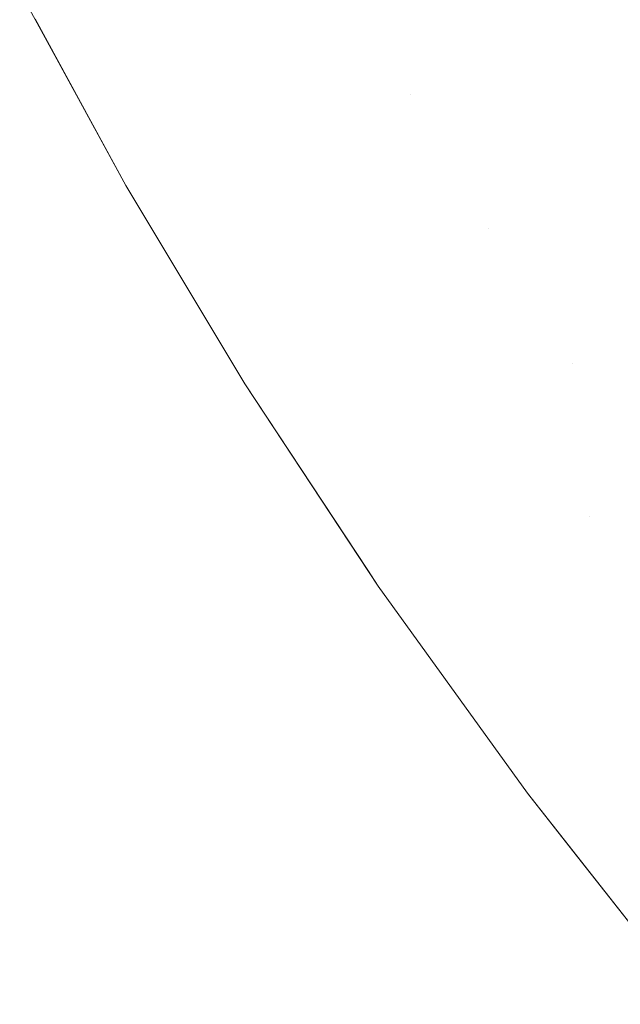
# Model space of a CAD drawing. Header units: centimetres. Extents: x -44.1 to 45.2, y 4.2 to 6.
# Tile 7 of 256: x -44.08478 to -44.07621, y 4.2561 to 4.27015. Entities that reach past the tile are written whole.
import ezdxf

# ---------------------------------------------------------------- set-up
doc = ezdxf.new("R2010")
doc.units = ezdxf.units.CM
doc.header["$LTSCALE"] = 2.54
doc.layers.add('Lucido design-1', color=7, linetype='Continuous')

# ---------------------------------------------------------------- blocks, each defined once
blk = doc.blocks.new('Gruppo-4-1')
at = {"color": 7, "linetype": 'Continuous', "lineweight": 9}
for points, invisible_edges in [([(-44.076189, 4.271729, -2312.390218), (-44.07695, 4.271587, -2312.391665), (-44.075941, 4.269734, -2312.391665), (-44.075186, 4.269886, -2312.390218)], 15), ([(-44.076663, 4.269589, -2312.393122), (-44.075941, 4.269734, -2312.391665), (-44.07695, 4.271587, -2312.391665), (-44.077677, 4.27145, -2312.393122)], 15), ([(-44.078005, 4.26932, -2312.396068), (-44.077351, 4.269451, -2312.39459), (-44.078369, 4.271321, -2312.39459), (-44.079027, 4.271198, -2312.396068)], 15), ([(-44.077677, 4.27145, -2312.393122), (-44.078369, 4.271321, -2312.39459), (-44.077351, 4.269451, -2312.39459), (-44.076663, 4.269589, -2312.393122)], 15), ([(-44.079027, 4.271198, -2312.396068), (-44.079651, 4.271081, -2312.397555), (-44.078624, 4.269196, -2312.397555), (-44.078005, 4.26932, -2312.396068)], 15), ([(-44.078526, 4.270261, -2313.048272), (-44.079147, 4.27014, -2313.046785), (-44.079651, 4.271081, -2313.046785), (-44.079027, 4.271198, -2313.048272)], 15), ([(-44.079208, 4.269078, -2312.39905), (-44.078624, 4.269196, -2312.397555), (-44.079651, 4.271081, -2312.397555), (-44.080238, 4.270971, -2312.39905)], 15), ([(-44.079208, 4.269078, -2313.04529), (-44.080238, 4.270971, -2313.04529), (-44.079651, 4.271081, -2313.046785), (-44.079147, 4.27014, -2313.046785)], 15), ([(-44.080238, 4.270971, -2312.39905), (-44.08079, 4.270868, -2312.400554), (-44.079756, 4.268968, -2312.400554), (-44.079208, 4.269078, -2312.39905)], 15), ([(-44.079208, 4.269078, -2313.04529), (-44.079756, 4.268968, -2313.043786), (-44.08079, 4.270868, -2313.043786), (-44.080238, 4.270971, -2313.04529)], 15), ([(-44.081305, 4.270771, -2312.402065), (-44.081784, 4.270682, -2312.403583), (-44.080743, 4.26877, -2312.403583), (-44.080268, 4.268866, -2312.402065)], 15), ([(-44.080268, 4.268866, -2313.042275), (-44.080743, 4.26877, -2313.040757), (-44.081784, 4.270682, -2313.040757), (-44.081305, 4.270771, -2313.042275)], 15), ([(-44.080268, 4.268866, -2312.402065), (-44.079756, 4.268968, -2312.400554), (-44.08079, 4.270868, -2312.400554), (-44.081305, 4.270771, -2312.402065)], 15), ([(-44.081305, 4.270771, -2313.042275), (-44.08079, 4.270868, -2313.043786), (-44.079756, 4.268968, -2313.043786), (-44.080268, 4.268866, -2313.042275)], 15), ([(-44.075186, 4.269886, -2313.054122), (-44.075941, 4.269734, -2313.052675), (-44.076455, 4.270662, -2313.052675), (-44.075697, 4.270809, -2313.054122)], 15), ([(-44.081182, 4.268682, -2312.405108), (-44.080743, 4.26877, -2312.403583), (-44.081784, 4.270682, -2312.403583), (-44.082225, 4.270599, -2312.405108)], 15), ([(-44.082225, 4.270599, -2313.039231), (-44.081784, 4.270682, -2313.040757), (-44.080743, 4.26877, -2313.040757), (-44.081182, 4.268682, -2313.039231)], 15), ([(-44.07718, 4.270522, -2313.051217), (-44.076455, 4.270662, -2313.052675), (-44.075941, 4.269734, -2313.052675), (-44.076663, 4.269589, -2313.051217)], 15), ([(-44.084781, 4.270565, -2313.02217), (-44.083268, 4.267788, -2313.02217), (-44.083268, 4.267788, -2312.42217), (-44.084562, 4.270164, -2312.42217)], 10), ([(-44.083491, 4.268219, -2313.023732), (-44.083268, 4.267788, -2313.02217), (-44.084781, 4.270565, -2313.02217), (-44.08455, 4.270164, -2313.023732)], 13), ([(-44.081948, 4.268528, -2312.408177), (-44.081584, 4.268602, -2312.40664), (-44.08263, 4.270523, -2312.40664), (-44.082996, 4.270455, -2312.408177)], 15), ([(-44.082996, 4.270455, -2313.036163), (-44.08263, 4.270523, -2313.0377), (-44.081584, 4.268602, -2313.0377), (-44.081948, 4.268528, -2313.036163)], 15), ([(-44.082225, 4.270599, -2312.405108), (-44.08263, 4.270523, -2312.40664), (-44.081584, 4.268602, -2312.40664), (-44.081182, 4.268682, -2312.405108)], 15), ([(-44.081182, 4.268682, -2313.039231), (-44.081584, 4.268602, -2313.0377), (-44.08263, 4.270523, -2313.0377), (-44.082225, 4.270599, -2313.039231)], 15), ([(-44.076663, 4.269589, -2313.051217), (-44.077351, 4.269451, -2313.04975), (-44.07787, 4.270388, -2313.04975), (-44.07718, 4.270522, -2313.051217)], 15), ([(-44.083616, 4.270339, -2312.411265), (-44.083868, 4.270291, -2312.412816), (-44.082814, 4.268355, -2312.412816), (-44.082563, 4.268405, -2312.411265)], 15), ([(-44.082563, 4.268405, -2313.033075), (-44.082814, 4.268355, -2313.031524), (-44.083868, 4.270291, -2313.031524), (-44.083616, 4.270339, -2313.033075)], 15), ([(-44.082563, 4.268405, -2312.411265), (-44.082275, 4.268463, -2312.409719), (-44.083325, 4.270393, -2312.409719), (-44.083616, 4.270339, -2312.411265)], 15), ([(-44.083616, 4.270339, -2313.033075), (-44.083325, 4.270393, -2313.034621), (-44.082275, 4.268463, -2313.034621), (-44.082563, 4.268405, -2313.033075)], 15), ([(-44.082996, 4.270455, -2312.408177), (-44.083325, 4.270393, -2312.409719), (-44.082275, 4.268463, -2312.409719), (-44.081948, 4.268528, -2312.408177)], 15), ([(-44.081948, 4.268528, -2313.036163), (-44.082275, 4.268463, -2313.034621), (-44.083325, 4.270393, -2313.034621), (-44.082996, 4.270455, -2313.036163)], 15), ([(-44.078526, 4.270261, -2313.048272), (-44.07787, 4.270388, -2313.04975), (-44.077351, 4.269451, -2313.04975), (-44.078005, 4.26932, -2313.048272)], 15), ([(-44.084394, 4.270193, -2312.417485), (-44.084491, 4.270175, -2312.419046), (-44.083433, 4.26823, -2312.419046), (-44.083336, 4.26825, -2312.417485)], 15), ([(-44.083336, 4.26825, -2313.026855), (-44.083433, 4.26823, -2313.025294), (-44.084491, 4.270175, -2313.025294), (-44.084394, 4.270193, -2313.026855)], 15), ([(-44.083336, 4.26825, -2312.417485), (-44.083201, 4.268277, -2312.415926), (-44.084257, 4.270218, -2312.415926), (-44.084394, 4.270193, -2312.417485)], 15), ([(-44.084394, 4.270193, -2313.026855), (-44.084257, 4.270218, -2313.028414), (-44.083201, 4.268277, -2313.028414), (-44.083336, 4.26825, -2313.026855)], 15), ([(-44.084082, 4.270251, -2312.414369), (-44.084257, 4.270218, -2312.415926), (-44.083201, 4.268277, -2312.415926), (-44.083027, 4.268312, -2312.414369)], 15), ([(-44.083027, 4.268312, -2313.029971), (-44.083201, 4.268277, -2313.028414), (-44.084257, 4.270218, -2313.028414), (-44.084082, 4.270251, -2313.029971)], 15), ([(-44.083027, 4.268312, -2312.414369), (-44.082814, 4.268355, -2312.412816), (-44.083868, 4.270291, -2312.412816), (-44.084082, 4.270251, -2312.414369)], 15), ([(-44.084082, 4.270251, -2313.029971), (-44.083868, 4.270291, -2313.031524), (-44.082814, 4.268355, -2313.031524), (-44.083027, 4.268312, -2313.029971)], 15), ([(-44.078005, 4.26932, -2313.048272), (-44.078624, 4.269196, -2313.046785), (-44.079147, 4.27014, -2313.046785), (-44.078526, 4.270261, -2313.048272)], 15), ([(-44.08455, 4.270164, -2312.420608), (-44.084562, 4.270164, -2312.42217), (-44.083268, 4.267788, -2312.42217), (-44.083491, 4.268219, -2312.420608)], 13), ([(-44.083491, 4.268219, -2312.420608), (-44.083433, 4.26823, -2312.419046), (-44.084491, 4.270175, -2312.419046), (-44.08455, 4.270164, -2312.420608)], 15), ([(-44.08455, 4.270164, -2313.023732), (-44.084491, 4.270175, -2313.025294), (-44.083433, 4.26823, -2313.025294), (-44.083491, 4.268219, -2313.023732)], 15), ([(-44.079147, 4.27014, -2313.046785), (-44.078624, 4.269196, -2313.046785), (-44.079208, 4.269078, -2313.04529)], 11), ([(-44.07557, 4.267713, -2312.393122), (-44.074853, 4.267867, -2312.391665), (-44.075941, 4.269734, -2312.391665), (-44.076663, 4.269589, -2312.393122)], 15), ([(-44.076663, 4.269589, -2313.051217), (-44.075941, 4.269734, -2313.052675), (-44.075407, 4.268802, -2313.052675), (-44.076127, 4.268653, -2313.051217)], 15), ([(-44.076663, 4.269589, -2312.393122), (-44.077351, 4.269451, -2312.39459), (-44.076253, 4.267567, -2312.39459), (-44.07557, 4.267713, -2312.393122)], 15), ([(-44.076127, 4.268653, -2313.051217), (-44.076812, 4.268511, -2313.04975), (-44.077351, 4.269451, -2313.04975), (-44.076663, 4.269589, -2313.051217)], 15), ([(-44.076902, 4.267427, -2312.396068), (-44.076253, 4.267567, -2312.39459), (-44.077351, 4.269451, -2312.39459), (-44.078005, 4.26932, -2312.396068)], 15), ([(-44.078005, 4.26932, -2313.048272), (-44.077351, 4.269451, -2313.04975), (-44.076812, 4.268511, -2313.04975), (-44.077464, 4.268375, -2313.048272)], 15), ([(-44.078005, 4.26932, -2312.396068), (-44.078624, 4.269196, -2312.397555), (-44.077517, 4.267295, -2312.397555), (-44.076902, 4.267427, -2312.396068)], 15), ([(-44.077464, 4.268375, -2313.048272), (-44.078081, 4.268247, -2313.046785), (-44.078624, 4.269196, -2313.046785), (-44.078005, 4.26932, -2313.048272)], 15), ([(-44.079208, 4.269078, -2312.39905), (-44.079756, 4.268968, -2312.400554), (-44.07864, 4.267054, -2312.400554), (-44.078096, 4.267171, -2312.39905)], 15), ([(-44.078096, 4.267171, -2313.04529), (-44.07864, 4.267054, -2313.043786), (-44.079756, 4.268968, -2313.043786), (-44.079208, 4.269078, -2313.04529)], 15), ([(-44.078096, 4.267171, -2312.39905), (-44.077517, 4.267295, -2312.397555), (-44.078624, 4.269196, -2312.397555), (-44.079208, 4.269078, -2312.39905)], 15), ([(-44.078096, 4.267171, -2313.04529), (-44.079208, 4.269078, -2313.04529), (-44.078624, 4.269196, -2313.046785), (-44.078081, 4.268247, -2313.046785)], 15), ([(-44.079148, 4.266945, -2312.402065), (-44.07864, 4.267054, -2312.400554), (-44.079756, 4.268968, -2312.400554), (-44.080268, 4.268866, -2312.402065)], 15), ([(-44.080268, 4.268866, -2313.042275), (-44.079756, 4.268968, -2313.043786), (-44.07864, 4.267054, -2313.043786), (-44.079148, 4.266945, -2313.042275)], 15), ([(-44.080268, 4.268866, -2312.402065), (-44.080743, 4.26877, -2312.403583), (-44.079621, 4.266844, -2312.403583), (-44.079148, 4.266945, -2312.402065)], 15), ([(-44.079148, 4.266945, -2313.042275), (-44.079621, 4.266844, -2313.040757), (-44.080743, 4.26877, -2313.040757), (-44.080268, 4.268866, -2313.042275)], 15), ([(-44.081182, 4.268682, -2312.405108), (-44.081584, 4.268602, -2312.40664), (-44.080455, 4.266665, -2312.40664), (-44.080056, 4.26675, -2312.405108)], 15), ([(-44.080056, 4.26675, -2313.039231), (-44.080455, 4.266665, -2313.0377), (-44.081584, 4.268602, -2313.0377), (-44.081182, 4.268682, -2313.039231)], 15), ([(-44.080056, 4.26675, -2312.405108), (-44.079621, 4.266844, -2312.403583), (-44.080743, 4.26877, -2312.403583), (-44.081182, 4.268682, -2312.405108)], 15), ([(-44.081182, 4.268682, -2313.039231), (-44.080743, 4.26877, -2313.040757), (-44.079621, 4.266844, -2313.040757), (-44.080056, 4.26675, -2313.039231)], 15), ([(-44.07557, 4.267713, -2313.051217), (-44.076253, 4.267567, -2313.04975), (-44.076812, 4.268511, -2313.04975), (-44.076127, 4.268653, -2313.051217)], 15), ([(-44.081948, 4.268528, -2312.408177), (-44.082275, 4.268463, -2312.409719), (-44.081141, 4.266518, -2312.409719), (-44.080817, 4.266587, -2312.408177)], 15), ([(-44.080817, 4.266587, -2313.036163), (-44.081141, 4.266518, -2313.034621), (-44.082275, 4.268463, -2313.034621), (-44.081948, 4.268528, -2313.036163)], 15), ([(-44.080817, 4.266587, -2312.408177), (-44.080455, 4.266665, -2312.40664), (-44.081584, 4.268602, -2312.40664), (-44.081948, 4.268528, -2312.408177)], 15), ([(-44.081948, 4.268528, -2313.036163), (-44.081584, 4.268602, -2313.0377), (-44.080455, 4.266665, -2313.0377), (-44.080817, 4.266587, -2313.036163)], 15), ([(-44.077464, 4.268375, -2313.048272), (-44.076812, 4.268511, -2313.04975), (-44.076253, 4.267567, -2313.04975), (-44.076902, 4.267427, -2313.048272)], 15), ([(-44.082563, 4.268405, -2312.411265), (-44.082814, 4.268355, -2312.412816), (-44.081676, 4.266403, -2312.412816), (-44.081428, 4.266456, -2312.411265)], 15), ([(-44.081428, 4.266456, -2313.033075), (-44.081676, 4.266403, -2313.031524), (-44.082814, 4.268355, -2313.031524), (-44.082563, 4.268405, -2313.033075)], 15), ([(-44.081428, 4.266456, -2312.411265), (-44.081141, 4.266518, -2312.409719), (-44.082275, 4.268463, -2312.409719), (-44.082563, 4.268405, -2312.411265)], 15), ([(-44.082563, 4.268405, -2313.033075), (-44.082275, 4.268463, -2313.034621), (-44.081141, 4.266518, -2313.034621), (-44.081428, 4.266456, -2313.033075)], 15), ([(-44.076902, 4.267427, -2313.048272), (-44.077517, 4.267295, -2313.046785), (-44.078081, 4.268247, -2313.046785), (-44.077464, 4.268375, -2313.048272)], 15), ([(-44.082349, 4.266258, -2312.420608), (-44.082291, 4.266271, -2312.419046), (-44.083433, 4.26823, -2312.419046), (-44.083491, 4.268219, -2312.420608)], 15), ([(-44.083491, 4.268219, -2313.023732), (-44.083433, 4.26823, -2313.025294), (-44.082291, 4.266271, -2313.025294), (-44.082349, 4.266258, -2313.023732)], 15), ([(-44.083336, 4.26825, -2312.417485), (-44.083433, 4.26823, -2312.419046), (-44.082291, 4.266271, -2312.419046), (-44.082195, 4.266291, -2312.417485)], 15), ([(-44.082195, 4.266291, -2313.026855), (-44.082291, 4.266271, -2313.025294), (-44.083433, 4.26823, -2313.025294), (-44.083336, 4.26825, -2313.026855)], 15), ([(-44.082195, 4.266291, -2312.417485), (-44.08206, 4.26632, -2312.415926), (-44.083201, 4.268277, -2312.415926), (-44.083336, 4.26825, -2312.417485)], 15), ([(-44.083336, 4.26825, -2313.026855), (-44.083201, 4.268277, -2313.028414), (-44.08206, 4.26632, -2313.028414), (-44.082195, 4.266291, -2313.026855)], 15), ([(-44.083027, 4.268312, -2312.414369), (-44.083201, 4.268277, -2312.415926), (-44.08206, 4.26632, -2312.415926), (-44.081887, 4.266357, -2312.414369)], 15), ([(-44.081887, 4.266357, -2313.029971), (-44.08206, 4.26632, -2313.028414), (-44.083201, 4.268277, -2313.028414), (-44.083027, 4.268312, -2313.029971)], 15), ([(-44.081887, 4.266357, -2312.414369), (-44.081676, 4.266403, -2312.412816), (-44.082814, 4.268355, -2312.412816), (-44.083027, 4.268312, -2312.414369)], 15), ([(-44.083027, 4.268312, -2313.029971), (-44.082814, 4.268355, -2313.031524), (-44.081676, 4.266403, -2313.031524), (-44.081887, 4.266357, -2313.029971)], 15), ([(-44.078081, 4.268247, -2313.046785), (-44.077517, 4.267295, -2313.046785), (-44.078096, 4.267171, -2313.04529)], 11), ([(-44.082349, 4.266258, -2312.420608), (-44.083491, 4.268219, -2312.420608), (-44.083268, 4.267788, -2312.42217)], 11), ([(-44.083268, 4.267788, -2313.02217), (-44.083491, 4.268219, -2313.023732), (-44.082349, 4.266258, -2313.023732)], 11), ([(-44.083268, 4.267788, -2312.42217), (-44.082353, 4.266263, -2312.42217), (-44.082349, 4.266258, -2312.420608)], 10), ([(-44.083268, 4.267788, -2313.02217), (-44.081569, 4.264956, -2313.02217), (-44.081569, 4.264956, -2312.42217), (-44.082353, 4.266263, -2312.42217)], 10), ([(-44.082353, 4.266263, -2312.42217), (-44.083268, 4.267788, -2312.42217), (-44.083268, 4.267788, -2313.02217)], 10), ([(-44.082349, 4.266258, -2313.023732), (-44.081569, 4.264956, -2313.02217), (-44.083268, 4.267788, -2313.02217)], 9), ([(-44.07557, 4.267713, -2312.393122), (-44.076253, 4.267567, -2312.39459), (-44.075072, 4.265668, -2312.39459), (-44.074394, 4.265824, -2312.393122)], 15), ([(-44.074992, 4.26677, -2313.051217), (-44.075673, 4.266619, -2313.04975), (-44.076253, 4.267567, -2313.04975), (-44.07557, 4.267713, -2313.051217)], 15), ([(-44.075716, 4.265521, -2312.396068), (-44.075072, 4.265668, -2312.39459), (-44.076253, 4.267567, -2312.39459), (-44.076902, 4.267427, -2312.396068)], 15), ([(-44.076902, 4.267427, -2313.048272), (-44.076253, 4.267567, -2313.04975), (-44.075673, 4.266619, -2313.04975), (-44.07632, 4.266476, -2313.048272)], 15), ([(-44.076902, 4.267427, -2312.396068), (-44.077517, 4.267295, -2312.397555), (-44.076325, 4.265381, -2312.397555), (-44.075716, 4.265521, -2312.396068)], 15), ([(-44.07632, 4.266476, -2313.048272), (-44.076932, 4.26634, -2313.046785), (-44.077517, 4.267295, -2313.046785), (-44.076902, 4.267427, -2313.048272)], 15), ([(-44.0769, 4.26525, -2312.39905), (-44.076325, 4.265381, -2312.397555), (-44.077517, 4.267295, -2312.397555), (-44.078096, 4.267171, -2312.39905)], 15), ([(-44.0769, 4.26525, -2313.04529), (-44.078096, 4.267171, -2313.04529), (-44.077517, 4.267295, -2313.046785), (-44.076932, 4.26634, -2313.046785)], 15), ([(-44.078096, 4.267171, -2312.39905), (-44.07864, 4.267054, -2312.400554), (-44.07744, 4.265126, -2312.400554), (-44.0769, 4.26525, -2312.39905)], 15), ([(-44.0769, 4.26525, -2313.04529), (-44.07744, 4.265126, -2313.043786), (-44.07864, 4.267054, -2313.043786), (-44.078096, 4.267171, -2313.04529)], 15), ([(-44.077945, 4.265011, -2312.402065), (-44.07744, 4.265126, -2312.400554), (-44.07864, 4.267054, -2312.400554), (-44.079148, 4.266945, -2312.402065)], 15), ([(-44.079148, 4.266945, -2313.042275), (-44.07864, 4.267054, -2313.043786), (-44.07744, 4.265126, -2313.043786), (-44.077945, 4.265011, -2313.042275)], 15), ([(-44.078845, 4.264805, -2312.405108), (-44.078413, 4.264904, -2312.403583), (-44.079621, 4.266844, -2312.403583), (-44.080056, 4.26675, -2312.405108)], 15), ([(-44.080056, 4.26675, -2313.039231), (-44.079621, 4.266844, -2313.040757), (-44.078413, 4.264904, -2313.040757), (-44.078845, 4.264805, -2313.039231)], 15), ([(-44.079148, 4.266945, -2312.402065), (-44.079621, 4.266844, -2312.403583), (-44.078413, 4.264904, -2312.403583), (-44.077945, 4.265011, -2312.402065)], 15), ([(-44.077945, 4.265011, -2313.042275), (-44.078413, 4.264904, -2313.040757), (-44.079621, 4.266844, -2313.040757), (-44.079148, 4.266945, -2313.042275)], 15), ([(-44.080056, 4.26675, -2312.405108), (-44.080455, 4.266665, -2312.40664), (-44.079241, 4.264714, -2312.40664), (-44.078845, 4.264805, -2312.405108)], 15), ([(-44.078845, 4.264805, -2313.039231), (-44.079241, 4.264714, -2313.0377), (-44.080455, 4.266665, -2313.0377), (-44.080056, 4.26675, -2313.039231)], 15), ([(-44.080817, 4.266587, -2312.408177), (-44.081141, 4.266518, -2312.409719), (-44.079921, 4.264558, -2312.409719), (-44.0796, 4.264632, -2312.408177)], 15), ([(-44.0796, 4.264632, -2313.036163), (-44.079921, 4.264558, -2313.034621), (-44.081141, 4.266518, -2313.034621), (-44.080817, 4.266587, -2313.036163)], 15), ([(-44.0796, 4.264632, -2312.408177), (-44.079241, 4.264714, -2312.40664), (-44.080455, 4.266665, -2312.40664), (-44.080817, 4.266587, -2312.408177)], 15), ([(-44.080817, 4.266587, -2313.036163), (-44.080455, 4.266665, -2313.0377), (-44.079241, 4.264714, -2313.0377), (-44.0796, 4.264632, -2313.036163)], 15), ([(-44.07632, 4.266476, -2313.048272), (-44.075673, 4.266619, -2313.04975), (-44.075072, 4.265668, -2313.04975), (-44.075716, 4.265521, -2313.048272)], 15), ([(-44.080662, 4.264389, -2312.414369), (-44.080453, 4.264437, -2312.412816), (-44.081676, 4.266403, -2312.412816), (-44.081887, 4.266357, -2312.414369)], 15), ([(-44.081887, 4.266357, -2313.029971), (-44.081676, 4.266403, -2313.031524), (-44.080453, 4.264437, -2313.031524), (-44.080662, 4.264389, -2313.029971)], 15), ([(-44.081428, 4.266456, -2312.411265), (-44.081676, 4.266403, -2312.412816), (-44.080453, 4.264437, -2312.412816), (-44.080206, 4.264493, -2312.411265)], 15), ([(-44.080206, 4.264493, -2313.033075), (-44.080453, 4.264437, -2313.031524), (-44.081676, 4.266403, -2313.031524), (-44.081428, 4.266456, -2313.033075)], 15), ([(-44.080206, 4.264493, -2312.411265), (-44.079921, 4.264558, -2312.409719), (-44.081141, 4.266518, -2312.409719), (-44.081428, 4.266456, -2312.411265)], 15), ([(-44.081428, 4.266456, -2313.033075), (-44.081141, 4.266518, -2313.034621), (-44.079921, 4.264558, -2313.034621), (-44.080206, 4.264493, -2313.033075)], 15), ([(-44.075716, 4.265521, -2313.048272), (-44.076325, 4.265381, -2313.046785), (-44.076932, 4.26634, -2313.046785), (-44.07632, 4.266476, -2313.048272)], 15), ([(-44.082349, 4.266258, -2312.420608), (-44.082353, 4.266263, -2312.42217), (-44.081569, 4.264956, -2312.42217)], 9), ([(-44.08112, 4.264284, -2312.420608), (-44.081062, 4.264297, -2312.419046), (-44.082291, 4.266271, -2312.419046), (-44.082349, 4.266258, -2312.420608)], 15), ([(-44.082349, 4.266258, -2313.023732), (-44.082291, 4.266271, -2313.025294), (-44.081062, 4.264297, -2313.025294), (-44.08112, 4.264284, -2313.023732)], 15), ([(-44.081569, 4.264956, -2312.42217), (-44.08112, 4.264284, -2312.420608), (-44.082349, 4.266258, -2312.420608)], 11), ([(-44.08112, 4.264284, -2313.023732), (-44.081569, 4.264956, -2313.02217), (-44.082349, 4.266258, -2313.023732)], 11), ([(-44.082195, 4.266291, -2312.417485), (-44.082291, 4.266271, -2312.419046), (-44.081062, 4.264297, -2312.419046), (-44.080967, 4.264319, -2312.417485)], 15), ([(-44.080967, 4.264319, -2313.026855), (-44.081062, 4.264297, -2313.025294), (-44.082291, 4.266271, -2313.025294), (-44.082195, 4.266291, -2313.026855)], 15), ([(-44.080967, 4.264319, -2312.417485), (-44.080833, 4.26435, -2312.415926), (-44.08206, 4.26632, -2312.415926), (-44.082195, 4.266291, -2312.417485)], 15), ([(-44.082195, 4.266291, -2313.026855), (-44.08206, 4.26632, -2313.028414), (-44.080833, 4.26435, -2313.028414), (-44.080967, 4.264319, -2313.026855)], 15), ([(-44.081887, 4.266357, -2312.414369), (-44.08206, 4.26632, -2312.415926), (-44.080833, 4.26435, -2312.415926), (-44.080662, 4.264389, -2312.414369)], 15), ([(-44.080662, 4.264389, -2313.029971), (-44.080833, 4.26435, -2313.028414), (-44.08206, 4.26632, -2313.028414), (-44.081887, 4.266357, -2313.029971)], 15), ([(-44.076932, 4.26634, -2313.046785), (-44.076325, 4.265381, -2313.046785), (-44.0769, 4.26525, -2313.04529)], 11), ([(-44.075716, 4.265521, -2312.396068), (-44.076325, 4.265381, -2312.397555), (-44.075048, 4.263455, -2312.397555), (-44.074443, 4.263602, -2312.396068)], 15), ([(-44.07509, 4.264563, -2313.048272), (-44.075698, 4.26442, -2313.046785), (-44.076325, 4.265381, -2313.046785), (-44.075716, 4.265521, -2313.048272)], 15), ([(-44.075618, 4.263316, -2312.39905), (-44.075048, 4.263455, -2312.397555), (-44.076325, 4.265381, -2312.397555), (-44.0769, 4.26525, -2312.39905)], 15), ([(-44.0769, 4.26525, -2313.04529), (-44.076325, 4.265381, -2313.046785), (-44.075698, 4.26442, -2313.046785), (-44.07627, 4.264285, -2313.04529)], 15), ([(-44.0769, 4.26525, -2312.39905), (-44.07744, 4.265126, -2312.400554), (-44.076153, 4.263186, -2312.400554), (-44.075618, 4.263316, -2312.39905)], 15), ([(-44.07627, 4.264285, -2313.04529), (-44.076808, 4.264158, -2313.043786), (-44.07744, 4.265126, -2313.043786), (-44.0769, 4.26525, -2313.04529)], 15), ([(-44.077945, 4.265011, -2312.402065), (-44.078413, 4.264904, -2312.403583), (-44.077118, 4.262951, -2312.403583), (-44.076653, 4.263064, -2312.402065)], 15), ([(-44.076653, 4.263064, -2313.042275), (-44.077118, 4.262951, -2313.040757), (-44.078413, 4.264904, -2313.040757), (-44.077945, 4.265011, -2313.042275)], 15), ([(-44.076653, 4.263064, -2312.402065), (-44.076153, 4.263186, -2312.400554), (-44.07744, 4.265126, -2312.400554), (-44.077945, 4.265011, -2312.402065)], 15), ([(-44.076653, 4.263064, -2313.042275), (-44.077945, 4.265011, -2313.042275), (-44.07744, 4.265126, -2313.043786), (-44.076808, 4.264158, -2313.043786)], 15), ([(-44.08112, 4.264284, -2312.420608), (-44.081569, 4.264956, -2312.42217), (-44.079816, 4.262295, -2312.42217), (-44.079802, 4.262297, -2312.420608)], 13), ([(-44.079816, 4.262295, -2312.42217), (-44.081569, 4.264956, -2312.42217), (-44.081569, 4.264956, -2313.02217), (-44.079666, 4.262067, -2313.02217)], 10), ([(-44.079802, 4.262297, -2313.023732), (-44.079666, 4.262067, -2313.02217), (-44.081569, 4.264956, -2313.02217), (-44.08112, 4.264284, -2313.023732)], 13), ([(-44.077546, 4.262846, -2312.405108), (-44.077118, 4.262951, -2312.403583), (-44.078413, 4.264904, -2312.403583), (-44.078845, 4.264805, -2312.405108)], 15), ([(-44.078845, 4.264805, -2313.039231), (-44.078413, 4.264904, -2313.040757), (-44.077118, 4.262951, -2313.040757), (-44.077546, 4.262846, -2313.039231)], 15), ([(-44.078295, 4.262664, -2312.408177), (-44.077939, 4.262751, -2312.40664), (-44.079241, 4.264714, -2312.40664), (-44.0796, 4.264632, -2312.408177)], 15), ([(-44.0796, 4.264632, -2313.036163), (-44.079241, 4.264714, -2313.0377), (-44.077939, 4.262751, -2313.0377), (-44.078295, 4.262664, -2313.036163)], 15), ([(-44.078845, 4.264805, -2312.405108), (-44.079241, 4.264714, -2312.40664), (-44.077939, 4.262751, -2312.40664), (-44.077546, 4.262846, -2312.405108)], 15), ([(-44.077546, 4.262846, -2313.039231), (-44.077939, 4.262751, -2313.0377), (-44.079241, 4.264714, -2313.0377), (-44.078845, 4.264805, -2313.039231)], 15), ([(-44.0796, 4.264632, -2312.408177), (-44.079921, 4.264558, -2312.409719), (-44.078614, 4.262586, -2312.409719), (-44.078295, 4.262664, -2312.408177)], 15), ([(-44.078295, 4.262664, -2313.036163), (-44.078614, 4.262586, -2313.034621), (-44.079921, 4.264558, -2313.034621), (-44.0796, 4.264632, -2313.036163)], 15), ([(-44.079348, 4.262407, -2312.414369), (-44.079141, 4.262458, -2312.412816), (-44.080453, 4.264437, -2312.412816), (-44.080662, 4.264389, -2312.414369)], 15), ([(-44.080662, 4.264389, -2313.029971), (-44.080453, 4.264437, -2313.031524), (-44.079141, 4.262458, -2313.031524), (-44.079348, 4.262407, -2313.029971)], 15), ([(-44.080206, 4.264493, -2312.411265), (-44.080453, 4.264437, -2312.412816), (-44.079141, 4.262458, -2312.412816), (-44.078896, 4.262518, -2312.411265)], 15), ([(-44.078896, 4.262518, -2313.033075), (-44.079141, 4.262458, -2313.031524), (-44.080453, 4.264437, -2313.031524), (-44.080206, 4.264493, -2313.033075)], 15), ([(-44.078896, 4.262518, -2312.411265), (-44.078614, 4.262586, -2312.409719), (-44.079921, 4.264558, -2312.409719), (-44.080206, 4.264493, -2312.411265)], 15), ([(-44.080206, 4.264493, -2313.033075), (-44.079921, 4.264558, -2313.034621), (-44.078614, 4.262586, -2313.034621), (-44.078896, 4.262518, -2313.033075)], 15), ([(-44.079802, 4.262297, -2312.420608), (-44.079745, 4.262311, -2312.419046), (-44.081062, 4.264297, -2312.419046), (-44.08112, 4.264284, -2312.420608)], 15), ([(-44.08112, 4.264284, -2313.023732), (-44.081062, 4.264297, -2313.025294), (-44.079745, 4.262311, -2313.025294), (-44.079802, 4.262297, -2313.023732)], 15), ([(-44.080967, 4.264319, -2312.417485), (-44.081062, 4.264297, -2312.419046), (-44.079745, 4.262311, -2312.419046), (-44.07965, 4.262334, -2312.417485)], 15), ([(-44.07965, 4.262334, -2313.026855), (-44.079745, 4.262311, -2313.025294), (-44.081062, 4.264297, -2313.025294), (-44.080967, 4.264319, -2313.026855)], 15), ([(-44.07965, 4.262334, -2312.417485), (-44.079518, 4.262366, -2312.415926), (-44.080833, 4.26435, -2312.415926), (-44.080967, 4.264319, -2312.417485)], 15), ([(-44.080967, 4.264319, -2313.026855), (-44.080833, 4.26435, -2313.028414), (-44.079518, 4.262366, -2313.028414), (-44.07965, 4.262334, -2313.026855)], 15), ([(-44.080662, 4.264389, -2312.414369), (-44.080833, 4.26435, -2312.415926), (-44.079518, 4.262366, -2312.415926), (-44.079348, 4.262407, -2312.414369)], 15), ([(-44.079348, 4.262407, -2313.029971), (-44.079518, 4.262366, -2313.028414), (-44.080833, 4.26435, -2313.028414), (-44.080662, 4.264389, -2313.029971)], 15), ([(-44.07627, 4.264285, -2313.04529), (-44.075698, 4.26442, -2313.046785), (-44.075048, 4.263455, -2313.046785), (-44.075618, 4.263316, -2313.04529)], 15), ([(-44.075618, 4.263316, -2313.04529), (-44.076153, 4.263186, -2313.043786), (-44.076808, 4.264158, -2313.043786), (-44.07627, 4.264285, -2313.04529)], 15), ([(-44.076808, 4.264158, -2313.043786), (-44.076153, 4.263186, -2313.043786), (-44.076653, 4.263064, -2313.042275)], 11), ([(-44.075272, 4.261106, -2312.402065), (-44.074777, 4.261234, -2312.400554), (-44.076153, 4.263186, -2312.400554), (-44.076653, 4.263064, -2312.402065)], 15), ([(-44.075272, 4.261106, -2313.042275), (-44.076653, 4.263064, -2313.042275), (-44.076153, 4.263186, -2313.043786), (-44.075476, 4.262211, -2313.043786)], 15), ([(-44.076653, 4.263064, -2312.402065), (-44.077118, 4.262951, -2312.403583), (-44.075733, 4.260987, -2312.403583), (-44.075272, 4.261106, -2312.402065)], 15), ([(-44.075272, 4.261106, -2313.042275), (-44.075733, 4.260987, -2313.040757), (-44.077118, 4.262951, -2313.040757), (-44.076653, 4.263064, -2313.042275)], 15), ([(-44.076157, 4.260877, -2312.405108), (-44.075733, 4.260987, -2312.403583), (-44.077118, 4.262951, -2312.403583), (-44.077546, 4.262846, -2312.405108)], 15), ([(-44.077546, 4.262846, -2313.039231), (-44.077118, 4.262951, -2313.040757), (-44.075733, 4.260987, -2313.040757), (-44.076157, 4.260877, -2313.039231)], 15), ([(-44.076899, 4.260685, -2312.408177), (-44.076546, 4.260776, -2312.40664), (-44.077939, 4.262751, -2312.40664), (-44.078295, 4.262664, -2312.408177)], 15), ([(-44.078295, 4.262664, -2313.036163), (-44.077939, 4.262751, -2313.0377), (-44.076546, 4.260776, -2313.0377), (-44.076899, 4.260685, -2313.036163)], 15), ([(-44.077546, 4.262846, -2312.405108), (-44.077939, 4.262751, -2312.40664), (-44.076546, 4.260776, -2312.40664), (-44.076157, 4.260877, -2312.405108)], 15), ([(-44.076157, 4.260877, -2313.039231), (-44.076546, 4.260776, -2313.0377), (-44.077939, 4.262751, -2313.0377), (-44.077546, 4.262846, -2313.039231)], 15), ([(-44.078295, 4.262664, -2312.408177), (-44.078614, 4.262586, -2312.409719), (-44.077215, 4.260603, -2312.409719), (-44.076899, 4.260685, -2312.408177)], 15), ([(-44.076899, 4.260685, -2313.036163), (-44.077215, 4.260603, -2313.034621), (-44.078614, 4.262586, -2313.034621), (-44.078295, 4.262664, -2313.036163)], 15), ([(-44.078896, 4.262518, -2312.411265), (-44.079141, 4.262458, -2312.412816), (-44.077737, 4.260468, -2312.412816), (-44.077494, 4.260531, -2312.411265)], 15), ([(-44.077494, 4.260531, -2313.033075), (-44.077737, 4.260468, -2313.031524), (-44.079141, 4.262458, -2313.031524), (-44.078896, 4.262518, -2313.033075)], 15), ([(-44.077494, 4.260531, -2312.411265), (-44.077215, 4.260603, -2312.409719), (-44.078614, 4.262586, -2312.409719), (-44.078896, 4.262518, -2312.411265)], 15), ([(-44.078896, 4.262518, -2313.033075), (-44.078614, 4.262586, -2313.034621), (-44.077215, 4.260603, -2313.034621), (-44.077494, 4.260531, -2313.033075)], 15), ([(-44.07965, 4.262334, -2312.417485), (-44.079745, 4.262311, -2312.419046), (-44.078336, 4.260313, -2312.419046), (-44.078242, 4.260337, -2312.417485)], 15), ([(-44.078242, 4.260337, -2313.026855), (-44.078336, 4.260313, -2313.025294), (-44.079745, 4.262311, -2313.025294), (-44.07965, 4.262334, -2313.026855)], 15), ([(-44.078242, 4.260337, -2312.417485), (-44.078111, 4.260371, -2312.415926), (-44.079518, 4.262366, -2312.415926), (-44.07965, 4.262334, -2312.417485)], 15), ([(-44.07965, 4.262334, -2313.026855), (-44.079518, 4.262366, -2313.028414), (-44.078111, 4.260371, -2313.028414), (-44.078242, 4.260337, -2313.026855)], 15), ([(-44.079348, 4.262407, -2312.414369), (-44.079518, 4.262366, -2312.415926), (-44.078111, 4.260371, -2312.415926), (-44.077943, 4.260415, -2312.414369)], 15), ([(-44.077943, 4.260415, -2313.029971), (-44.078111, 4.260371, -2313.028414), (-44.079518, 4.262366, -2313.028414), (-44.079348, 4.262407, -2313.029971)], 15), ([(-44.077943, 4.260415, -2312.414369), (-44.077737, 4.260468, -2312.412816), (-44.079141, 4.262458, -2312.412816), (-44.079348, 4.262407, -2312.414369)], 15), ([(-44.079348, 4.262407, -2313.029971), (-44.079141, 4.262458, -2313.031524), (-44.077737, 4.260468, -2313.031524), (-44.077943, 4.260415, -2313.029971)], 15), ([(-44.079802, 4.262297, -2312.420608), (-44.079816, 4.262295, -2312.42217), (-44.079666, 4.262067, -2312.42217)], 9), ([(-44.079666, 4.262067, -2313.02217), (-44.079666, 4.262067, -2312.42217), (-44.079816, 4.262295, -2312.42217)], 9), ([(-44.078392, 4.260298, -2312.420608), (-44.078336, 4.260313, -2312.419046), (-44.079745, 4.262311, -2312.419046), (-44.079802, 4.262297, -2312.420608)], 15), ([(-44.079802, 4.262297, -2313.023732), (-44.079745, 4.262311, -2313.025294), (-44.078336, 4.260313, -2313.025294), (-44.078392, 4.260298, -2313.023732)], 15), ([(-44.078392, 4.260298, -2312.420608), (-44.079802, 4.262297, -2312.420608), (-44.079666, 4.262067, -2312.42217)], 11), ([(-44.079666, 4.262067, -2313.02217), (-44.079802, 4.262297, -2313.023732), (-44.078392, 4.260298, -2313.023732)], 11), ([(-44.079666, 4.262067, -2312.42217), (-44.07754, 4.259116, -2312.42217), (-44.078392, 4.260298, -2312.420608)], 10), ([(-44.07754, 4.259116, -2313.02217), (-44.07754, 4.259116, -2312.42217), (-44.079666, 4.262067, -2312.42217), (-44.079666, 4.262067, -2313.02217)], 5), ([(-44.078392, 4.260298, -2313.023732), (-44.07754, 4.259116, -2313.02217), (-44.079666, 4.262067, -2313.02217)], 9), ([(-44.07541, 4.258696, -2312.408177), (-44.07506, 4.258792, -2312.40664), (-44.076546, 4.260776, -2312.40664), (-44.076899, 4.260685, -2312.408177)], 15), ([(-44.076899, 4.260685, -2313.036163), (-44.076546, 4.260776, -2313.0377), (-44.07506, 4.258792, -2313.0377), (-44.07541, 4.258696, -2313.036163)], 15), ([(-44.076157, 4.260877, -2312.405108), (-44.076546, 4.260776, -2312.40664), (-44.07506, 4.258792, -2312.40664), (-44.074676, 4.258898, -2312.405108)], 15), ([(-44.074676, 4.258898, -2313.039231), (-44.07506, 4.258792, -2313.0377), (-44.076546, 4.260776, -2313.0377), (-44.076157, 4.260877, -2313.039231)], 15), ([(-44.076899, 4.260685, -2312.408177), (-44.077215, 4.260603, -2312.409719), (-44.075723, 4.25861, -2312.409719), (-44.07541, 4.258696, -2312.408177)], 15), ([(-44.07541, 4.258696, -2313.036163), (-44.075723, 4.25861, -2313.034621), (-44.077215, 4.260603, -2313.034621), (-44.076899, 4.260685, -2313.036163)], 15), ([(-44.077494, 4.260531, -2312.411265), (-44.077737, 4.260468, -2312.412816), (-44.07624, 4.258468, -2312.412816), (-44.075999, 4.258534, -2312.411265)], 15), ([(-44.075999, 4.258534, -2313.033075), (-44.07624, 4.258468, -2313.031524), (-44.077737, 4.260468, -2313.031524), (-44.077494, 4.260531, -2313.033075)], 15), ([(-44.075999, 4.258534, -2312.411265), (-44.075723, 4.25861, -2312.409719), (-44.077215, 4.260603, -2312.409719), (-44.077494, 4.260531, -2312.411265)], 15), ([(-44.077494, 4.260531, -2313.033075), (-44.077215, 4.260603, -2313.034621), (-44.075723, 4.25861, -2313.034621), (-44.075999, 4.258534, -2313.033075)], 15), ([(-44.07674, 4.258331, -2312.417485), (-44.07661, 4.258367, -2312.415926), (-44.078111, 4.260371, -2312.415926), (-44.078242, 4.260337, -2312.417485)], 15), ([(-44.078242, 4.260337, -2313.026855), (-44.078111, 4.260371, -2313.028414), (-44.07661, 4.258367, -2313.028414), (-44.07674, 4.258331, -2313.026855)], 15), ([(-44.077943, 4.260415, -2312.414369), (-44.078111, 4.260371, -2312.415926), (-44.07661, 4.258367, -2312.415926), (-44.076443, 4.258412, -2312.414369)], 15), ([(-44.076443, 4.258412, -2313.029971), (-44.07661, 4.258367, -2313.028414), (-44.078111, 4.260371, -2313.028414), (-44.077943, 4.260415, -2313.029971)], 15), ([(-44.076443, 4.258412, -2312.414369), (-44.07624, 4.258468, -2312.412816), (-44.077737, 4.260468, -2312.412816), (-44.077943, 4.260415, -2312.414369)], 15), ([(-44.077943, 4.260415, -2313.029971), (-44.077737, 4.260468, -2313.031524), (-44.07624, 4.258468, -2313.031524), (-44.076443, 4.258412, -2313.029971)], 15), ([(-44.076889, 4.25829, -2312.420608), (-44.076833, 4.258305, -2312.419046), (-44.078336, 4.260313, -2312.419046), (-44.078392, 4.260298, -2312.420608)], 15), ([(-44.078392, 4.260298, -2313.023732), (-44.078336, 4.260313, -2313.025294), (-44.076833, 4.258305, -2313.025294), (-44.076889, 4.25829, -2313.023732)], 15), ([(-44.076889, 4.25829, -2312.420608), (-44.078392, 4.260298, -2312.420608), (-44.07754, 4.259116, -2312.42217)], 11), ([(-44.076889, 4.25829, -2313.023732), (-44.07754, 4.259116, -2313.02217), (-44.078392, 4.260298, -2313.023732)], 11), ([(-44.078242, 4.260337, -2312.417485), (-44.078336, 4.260313, -2312.419046), (-44.076833, 4.258305, -2312.419046), (-44.07674, 4.258331, -2312.417485)], 15), ([(-44.07674, 4.258331, -2313.026855), (-44.076833, 4.258305, -2313.025294), (-44.078336, 4.260313, -2313.025294), (-44.078242, 4.260337, -2313.026855)], 15), ([(-44.07754, 4.259116, -2312.42217), (-44.076894, 4.258295, -2312.42217), (-44.076889, 4.25829, -2312.420608)], 10), ([(-44.07754, 4.259116, -2313.02217), (-44.07517, 4.256102, -2313.02217), (-44.07517, 4.256102, -2312.42217), (-44.076894, 4.258295, -2312.42217)], 10), ([(-44.076894, 4.258295, -2312.42217), (-44.07754, 4.259116, -2312.42217), (-44.07754, 4.259116, -2313.02217)], 10), ([(-44.075288, 4.256274, -2313.023732), (-44.07517, 4.256102, -2313.02217), (-44.07754, 4.259116, -2313.02217), (-44.076889, 4.25829, -2313.023732)], 13), ([(-44.075999, 4.258534, -2312.411265), (-44.07624, 4.258468, -2312.412816), (-44.074646, 4.256461, -2312.412816), (-44.074408, 4.25653, -2312.411265)], 15), ([(-44.074408, 4.25653, -2313.033075), (-44.074646, 4.256461, -2313.031524), (-44.07624, 4.258468, -2313.031524), (-44.075999, 4.258534, -2313.033075)], 15), ([(-44.076443, 4.258412, -2312.414369), (-44.07661, 4.258367, -2312.415926), (-44.075013, 4.256354, -2312.415926), (-44.074848, 4.256402, -2312.414369)], 15), ([(-44.074848, 4.256402, -2313.029971), (-44.075013, 4.256354, -2313.028414), (-44.07661, 4.258367, -2313.028414), (-44.076443, 4.258412, -2313.029971)], 15), ([(-44.074848, 4.256402, -2312.414369), (-44.074646, 4.256461, -2312.412816), (-44.07624, 4.258468, -2312.412816), (-44.076443, 4.258412, -2312.414369)], 15), ([(-44.076443, 4.258412, -2313.029971), (-44.07624, 4.258468, -2313.031524), (-44.074646, 4.256461, -2313.031524), (-44.074848, 4.256402, -2313.029971)], 15), ([(-44.076889, 4.25829, -2312.420608), (-44.076894, 4.258295, -2312.42217), (-44.07517, 4.256102, -2312.42217), (-44.075288, 4.256274, -2312.420608)], 13), ([(-44.075288, 4.256274, -2312.420608), (-44.075233, 4.25629, -2312.419046), (-44.076833, 4.258305, -2312.419046), (-44.076889, 4.25829, -2312.420608)], 15), ([(-44.076889, 4.25829, -2313.023732), (-44.076833, 4.258305, -2313.025294), (-44.075233, 4.25629, -2313.025294), (-44.075288, 4.256274, -2313.023732)], 15), ([(-44.07674, 4.258331, -2312.417485), (-44.076833, 4.258305, -2312.419046), (-44.075233, 4.25629, -2312.419046), (-44.075141, 4.256317, -2312.417485)], 15), ([(-44.075141, 4.256317, -2313.026855), (-44.075233, 4.25629, -2313.025294), (-44.076833, 4.258305, -2313.025294), (-44.07674, 4.258331, -2313.026855)], 15), ([(-44.075141, 4.256317, -2312.417485), (-44.075013, 4.256354, -2312.415926), (-44.07661, 4.258367, -2312.415926), (-44.07674, 4.258331, -2312.417485)], 15), ([(-44.07674, 4.258331, -2313.026855), (-44.07661, 4.258367, -2313.028414), (-44.075013, 4.256354, -2313.028414), (-44.075141, 4.256317, -2313.026855)], 15)]:
    blk.add_3dface(points, dxfattribs=dict(at, invisible_edges=invisible_edges))
blk = doc.blocks.new('Gruppo-5-1')
at = {"color": 7}
blk.add_blockref('Gruppo-4-1', (0, 0), dxfattribs=at)

msp = doc.modelspace()

# ---------------------------------------------------------------- block references
at = {"layer": 'Lucido design-1', "color": 7}
msp.add_blockref('Gruppo-5-1', (0, 0), dxfattribs=at)

doc.saveas('drawing.dxf')
